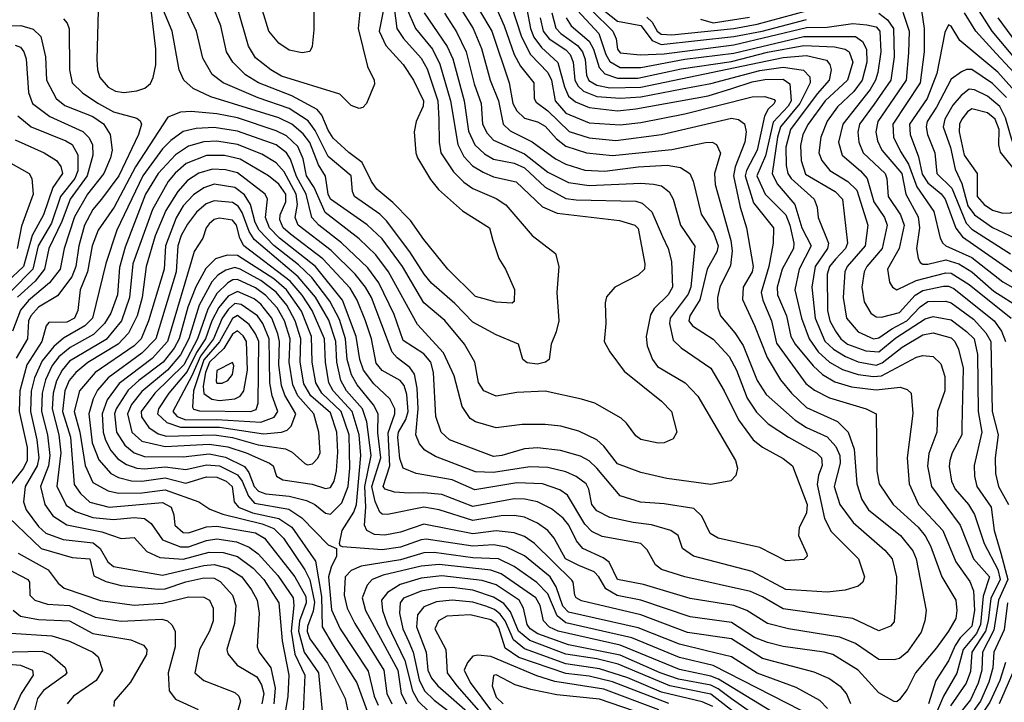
# Model space of a CAD drawing. Extents: x 501367 to 657802, y 482273 to 547541.
# Tile 251 of 256: x 581782 to 585591, y 512381 to 515019. Entities that reach past the tile are written whole.
import ezdxf

# ---------------------------------------------------------------- set-up
doc = ezdxf.new("R2010")
doc.units = 0

msp = doc.modelspace()

# ---------------------------------------------------------------- linework, layer by layer
at = {"layer": '0CON20XD'}
for points in [[(582920.5, 515295), (582920.3, 514979.7), (582914.2, 514915), (582905, 514896), (582875, 514891.5), (582825, 514901.5), (582785, 514927.8), (582746.4, 514975), (582721.5, 515055)], [(583663.4, 515135), (583722.8, 514952.8), (583758.1, 514885), (583825, 514814.8), (583838.8, 514785), (583853.9, 514705), (583895, 514657.7), (583985, 514620.1), (584105, 514612.1), (584185, 514621.5), (584355, 514654.9), (584615, 514720.3), (584665, 514722.1), (584699.9, 514709.9), (584704.6, 514705), (584700.8, 514695), (584677.1, 514672.9), (584663.3, 514646.7), (584635.1, 514514.9), (584593.4, 514436.6), (584588.7, 514415), (584621.2, 514311.2), (584697.4, 514215), (584696.7, 514155), (584680.4, 514065), (584650.8, 513965), (584656.2, 513935), (584690.8, 513855), (584709.1, 513769.1), (584823.4, 513613.4), (584857, 513587), (584915, 513557.5), (585055.7, 513515), (585094.4, 513495), (585097.4, 513275), (585106.6, 513225), (585160.6, 513145), (585257.1, 513057.1), (585284.6, 513024.6), (585305.2, 512985), (585348.6, 512865), (585402.9, 512775), (585407.5, 512735), (585402.5, 512705), (585375, 512655.4), (585328.5, 512591.5), (585247.5, 512495), (585215, 512430.8), (585185, 512391.2), (585175, 512382.5), (585165, 512383.3), (585105, 512416.9), (585025.4, 512505), (584927.8, 512565), (584893.8, 512575), (584735.8, 512595.8), (584675, 512612), (584625, 512631.8), (584535, 512689.5), (584375, 512711.2), (584185.4, 512775.4), (584093.8, 512793.8), (584049.2, 512819.2), (584023, 512865), (584004.4, 512884.4), (583945, 512910), (583894.1, 512935), (583849.1, 513015), (583824.9, 513044.9), (583785, 513072.7), (583735, 513096.3), (583695, 513103.1), (583645, 513101.8), (583535, 513083.2), (583405, 513124.2), (583345, 513135.1), (583205, 513107.1), (583185, 513107.7), (583175, 513115.3), (583156.8, 513156.8), (583144.5, 513215), (583179.5, 513325), (583167.8, 513422.2), (583168.4, 513495), (583150.5, 513530.5), (583087.8, 513607.8), (583066, 513646), (583049.4, 513705), (583042.1, 513785), (583019.6, 513859.6), (582981.4, 513931.4), (582912.5, 514022.5), (582861.1, 514071.1), (582765, 514146.3), (582709, 514205), (582693.6, 514235), (582675.3, 514305.3), (582652.5, 514342.5), (582615, 514370.8), (582535, 514383.5), (582495, 514369.7), (582455, 514342.1), (582415, 514299.8), (582387.4, 514252.6), (582346.5, 514145), (582341.6, 514055), (582280.9, 513855), (582252.1, 513785), (582225, 513758.9), (582075, 513654.8), (582014.1, 513585), (581993.5, 513505), (582015.1, 513425.1), (582036.1, 513296.1), (582065, 513230.8), (582125, 513198.1), (582165, 513189.6), (582255, 513190.6), (582345, 513202.1), (582475.2, 513155.2), (582517.6, 513127.6), (582567.5, 513107.5), (582720.7, 513070.7), (582765, 513052.7), (582802.5, 513015), (582885, 512893), (582905, 512853.7), (582922.8, 512767.2), (582917.4, 512732.6), (582895.7, 512674.3), (582894.9, 512654.9), (582905, 512626.5), (582972.4, 512532.4), (583041.4, 512395), (583060.8, 512305)], [(582185, 514737), (582235, 514743.8), (582265.9, 514754.1), (582287.8, 514772.2), (582298.8, 514795), (582308.7, 514845), (582309.4, 514905), (582282.3, 515135)], [(583729.3, 515135), (583757.6, 514985), (583771.6, 514951.6), (583800.8, 514910.9), (583863.3, 514853.3), (583889.1, 514759.1), (583905, 514723.7), (583931.6, 514701.6), (583985, 514679.4), (584095, 514666.5), (584165, 514674.6), (584444.9, 514725.1), (584536.4, 514753.6), (584615, 514778.7), (584665, 514787.7), (584735, 514788.9), (584760.9, 514770.9), (584765.7, 514705), (584755.1, 514685), (584696.9, 514623.1), (584667.1, 514492.9), (584634.1, 514415), (584665.6, 514345), (584745.7, 514265), (584761.4, 514225), (584776.4, 514155), (584775.5, 514135), (584731.2, 514055), (584711.9, 513985), (584713.3, 513955), (584747.7, 513875), (584764.9, 513794.9), (584781.1, 513765), (584851.3, 513681.3), (584887.7, 513647.7), (584935, 513619.4), (584999.5, 513599.5), (585095, 513588.4), (585188.1, 513598.1), (585215, 513589.6), (585230.5, 513575), (585237.2, 513497.2), (585214.8, 513325.2), (585223, 513225), (585259.3, 513145), (585352.8, 513045), (585403.1, 512923.1), (585457.9, 512847.9), (585471.6, 512811.6), (585475.8, 512735), (585465.1, 512675), (585420.4, 512629.7), (585400.1, 512599.9), (585375, 512540.6), (585325.9, 512465), (585298, 512375)], [(581635, 515102.3), (581785, 515098.3), (581865, 515103.4), (581985, 515118.8), (582036.2, 515106.2), (582068.9, 515085), (582086.5, 515055), (582080.2, 514865), (582083.1, 514825), (582092.9, 514795), (582125, 514758.2), (582152.4, 514742.4), (582185, 514737)], [(583599, 515125), (583656.8, 514995), (583695.3, 514884.7), (583719.6, 514839.6), (583770.9, 514775), (583772.8, 514715), (583779.9, 514699.9), (583825, 514666.7), (583907.2, 514587.2), (583985, 514562.3), (584087.5, 514552.5), (584264.9, 514575.1), (584535, 514637.8), (584562.9, 514632.9), (584585.9, 514615.9), (584592.4, 514585), (584587.5, 514545), (584550, 514449.9), (584542.8, 514415), (584568.9, 514295), (584594, 514215), (584619.8, 514065), (584615, 514043.8), (584580, 513985), (584577.4, 513937.4), (584625, 513836.5), (584672.9, 513712.9), (584725, 513627.5), (584767, 513575), (584825, 513520.4), (584945.4, 513465.4), (584986.7, 513425), (585010.4, 513359.6), (585020.2, 513225), (585040.2, 513165), (585065.8, 513125), (585189.5, 513025), (585236.7, 512966.7), (585249.6, 512935), (585288.1, 512735), (585283.7, 512695), (585268.5, 512651.5), (585214.7, 512575), (585185, 512550), (585165, 512544.8), (585105, 512546.2), (585015, 512608.4), (584955, 512632.3), (584755.7, 512664.3), (584674.5, 512685), (584595.4, 512735.4), (584545, 512754.8), (584375, 512782.1), (584195, 512836.2), (584095, 512854.8), (584062.8, 512922.8), (584039.4, 512939.4), (583960.8, 512975), (583936.5, 513005), (583906.2, 513065), (583885, 513092.1), (583838.8, 513128.8), (583785.7, 513155.7), (583736.3, 513166.3), (583695, 513167.4), (583535, 513137.8), (583415, 513183.9), (583345, 513190.9), (583288.4, 513188.4), (583232.4, 513192.4), (583196.5, 513205), (583187.9, 513215), (583214.5, 513295), (583207.4, 513422.6), (583232.8, 513495), (583233.6, 513515), (583213.9, 513553.9), (583151.7, 513611.7), (583112.3, 513665), (583097.6, 513705), (583083.9, 513795), (583031.2, 513935), (582926, 514065), (582786.9, 514175), (582748.3, 514215), (582732.6, 514255), (582740.5, 514325), (582731.6, 514345), (582625, 514427.2), (582578.6, 514438.6), (582528.3, 514441.7), (582475, 514426.4), (582432, 514398), (582393.9, 514355), (582348, 514282), (582306.9, 514183.1), (582271, 514065), (582255.6, 513945), (582237.4, 513875), (582203.1, 513806.9), (582163.1, 513765), (582046.6, 513693.4), (581999.2, 513655), (581974.1, 513625), (581956.5, 513585), (581947.6, 513505), (581979.1, 513405), (581993, 513223), (582017.5, 513187.5), (582053.8, 513153.8), (582128.8, 513135), (582335, 513153.4), (582368.8, 513135), (582378.9, 513105), (582382.6, 513065), (582415, 513036.8), (582435.7, 513035.7), (582505, 513058.9), (582545, 513061.5), (582695, 513035.6), (582729.4, 513015), (582846.9, 512865), (582889.5, 512789.5), (582890.8, 512765), (582864.9, 512695.1), (582861.1, 512655), (582882.2, 512575), (582937.5, 512495), (582956.7, 512305)], [(583485.8, 515065), (583536.6, 514985), (583568.2, 514908.2), (583602.5, 514785), (583634, 514705), (583652, 514615), (583679.3, 514589.3), (583765, 514547.3), (583855, 514481.2), (583895, 514460), (583967.7, 514437.7), (584045, 514433.7), (584175, 514450.9), (584286.8, 514456.8), (584338.1, 514448.1), (584374.1, 514425), (584387.8, 514395), (584417.9, 514267.9), (584466.5, 514195), (584484.1, 514145), (584478.6, 514121.4), (584440.9, 514055), (584413.3, 513936.7), (584374, 513875), (584370, 513855), (584385, 513835.3), (584465, 513784.2), (584526.8, 513716.8), (584554.8, 513665), (584596.7, 513556.7), (584632.5, 513502.5), (584677.5, 513457.5), (584755.9, 513405.9), (584864.6, 513345), (584883.3, 513325), (584885.8, 513295.8), (584871.4, 513258.6), (584867, 513223), (584895, 513091.4), (584920.9, 513040.9), (585026.6, 512935), (585050.4, 512865), (585042.9, 512845), (585025, 512830), (584975.6, 512814.4), (584905, 512807), (584745, 512816.5), (584615, 512885.7), (584388.1, 512945), (584345.7, 512975), (584328.6, 513025), (584301.2, 513045), (584226.2, 513066.2), (584154.8, 513075.2), (584064.8, 513094.8), (584015, 513120.2), (583995.3, 513145), (583983.3, 513205), (583973.1, 513225), (583935, 513253.9), (583895, 513271.9), (583825, 513288.6), (583755, 513290.8), (583615, 513268.4), (583545, 513271.2), (583390.8, 513330.8), (583349.2, 513355), (583329.2, 513379.2), (583314.4, 513415), (583324, 513515), (583319.3, 513595), (583308.8, 513648.8), (583291.6, 513675), (583242.1, 513712.1), (583223.7, 513733.7), (583142.7, 513945), (583120.5, 513985), (583080, 514035), (582987.4, 514127.4), (582859.3, 514225), (582847.3, 514255), (582856.7, 514305), (582852.4, 514345), (582805, 514430.8), (582775, 514466.3), (582719.2, 514499.2), (582625, 514537.2), (582545, 514549.5), (582495, 514546.8), (582435, 514530.6), (582385, 514496.9), (582318.6, 514425), (582269.6, 514345), (582190.2, 514139.8), (582168.8, 514061.2), (582160.6, 513955), (582134.9, 513885.1), (582110.4, 513845), (582067.7, 513802.3), (581977.4, 513752.6), (581933.8, 513716.2), (581907.8, 513682.2), (581882.8, 513627.2), (581869.5, 513575), (581867.2, 513505), (581889.6, 513415), (581899.3, 513335), (581893.8, 513295), (581862.7, 513215), (581879.2, 513145), (581911.1, 513101.1), (581965, 513067.2), (582100.1, 513040.1), (582175, 513014), (582225, 513017.8), (582273.6, 512963.6), (582325, 512941), (582415, 512934.4), (582515, 512961.2), (582569.5, 512959.5), (582625, 512944.3), (582685, 512899.1), (582726.2, 512855), (582784.5, 512765), (582798, 512618), (582823.6, 512485), (582819, 512405), (582801.2, 512295)], [(583560.5, 515055), (583608.1, 514975), (583675.9, 514775), (583690.3, 514695), (583705, 514666.5), (583735, 514638), (583785, 514623.7), (583815, 514608), (583858.1, 514558.1), (583895, 514530.2), (583975, 514504.2), (584075, 514494), (584305, 514517.5), (584435, 514544.8), (584461.2, 514545), (584477, 514537), (584492.8, 514502.8), (584469.4, 514425), (584472, 514382), (584533, 514165), (584537.9, 514125), (584531.7, 514068.3), (584490.2, 513985), (584481.4, 513945), (584483.1, 513905), (584492.5, 513875), (584549, 513809), (584580.1, 513760.1), (584634.4, 513624.4), (584669.8, 513569.8), (584781.2, 513471.2), (584825, 513442.4), (584905, 513406.5), (584939.1, 513369.1), (584954.3, 513335), (584956.3, 513305), (584932.1, 513215), (584953.9, 513145), (585005.8, 513075), (585128.3, 512968.3), (585156.9, 512935), (585173.1, 512865), (585172.8, 512805), (585165, 512691.2), (585150, 512675), (585105, 512657.5), (585004.8, 512704.8), (584735, 512742.6), (584655, 512788.9), (584608.4, 512808.4), (584355, 512865.2), (584265, 512893.5), (584242.1, 512912.1), (584209.6, 512969.6), (584185, 512994), (584035, 513021.3), (583995, 513040.9), (583968.8, 513068.8), (583901.7, 513181.7), (583871.5, 513201.5), (583805.1, 513225.1), (583705, 513228.6), (583542.2, 513202.2), (583455, 513240.8), (583315.6, 513265.6), (583266.2, 513286.2), (583252.9, 513322.9), (583244.9, 513405.1), (583247.9, 513425), (583276, 513474), (583285.4, 513504.6), (583280, 513570), (583268.9, 513605), (583254.4, 513624.4), (583185, 513663), (583161.7, 513691.7), (583143.3, 513785), (583120, 513855), (583087.5, 513935), (583061.1, 513981.1), (582955.2, 514095.2), (582830, 514190), (582801.1, 514215), (582788.9, 514245), (582789.7, 514265), (582811.4, 514315), (582811.6, 514345), (582785, 514382.7), (582745, 514415.5), (582635, 514479.6), (582575, 514494.6), (582505, 514494.6), (582426.7, 514463.3), (582383.9, 514426.1), (582356.8, 514393.2), (582296.7, 514285), (582220, 514075), (582207.6, 513945), (582176, 513855), (582116.7, 513783.3), (581975, 513698.9), (581946.2, 513663.8), (581925, 513623.1), (581911.8, 513575), (581907.8, 513515), (581933.6, 513415), (581941.5, 513345), (581926.4, 513216.4), (581962.4, 513142.4), (581997.9, 513117.9), (582065, 513095.1), (582145, 513087.2), (582225, 513094.6), (582265, 513090.8), (582291.4, 513071.4), (582335, 513008.3), (582405, 512981.9), (582435, 512981.6), (582505, 513006.3), (582545, 513012), (582620.6, 513000.6), (582670.5, 512980.5), (582705, 512954), (582780.3, 512870.3), (582840, 512785), (582843.1, 512755), (582831.9, 512655)], [(583278.8, 515065), (583313.7, 514985), (583379, 514905), (583407.7, 514847.7), (583448.7, 514705), (583477.1, 514537.1), (583500.4, 514490.4), (583534, 514454), (583575, 514429.6), (583615, 514411.9), (583702.7, 514392.7), (583805, 514295.8), (583860.7, 514270.7), (584102.8, 514242.8), (584162, 514225), (584175, 514212), (584200, 514075), (584198.4, 514055), (584175, 514031.3), (584084.3, 513985), (584052.6, 513947.4), (584047.1, 513925), (584050, 513845), (584043.5, 513775), (584064.5, 513735), (584120.3, 513660.2), (584264.4, 513545), (584303.3, 513505), (584324.3, 513425), (584310.5, 513399.5), (584275, 513383.5), (584252.4, 513382.4), (584185, 513396.2), (584165, 513410.5), (584129.7, 513459.8), (584108.3, 513478.3), (584006.4, 513536.4), (583955, 513551.8), (583815, 513583.4), (583705, 513578.4), (583625, 513564.2), (583578.1, 513585), (583556.6, 513616.6), (583542.3, 513695), (583502.8, 513765), (583426.6, 513856.6), (583345, 513924.1), (583263.2, 514065), (583185, 514172.6), (583126.4, 514226.4), (582985, 514325.7), (582975.5, 514345), (582964.8, 514414.8), (582937.7, 514457.7), (582905, 514544.3), (582878.3, 514578.2), (582835, 514615.4), (582785, 514640.1), (582521.2, 514721.2), (582453.5, 514753.5), (582417.2, 514785), (582399.5, 514825), (582371.6, 514975), (582338.6, 515055)], [(583230.8, 515065), (583241.7, 514985), (583266.7, 514946.6), (583335, 514870), (583358.9, 514828.9), (583399.4, 514705), (583403.8, 514633.8), (583404.4, 514545), (583411.9, 514505), (583460.7, 514430.7), (583500.5, 514390.5), (583535, 514366.1), (583625, 514327.6), (583663.2, 514303.2), (583764.5, 514185), (583854.2, 514115), (583867.9, 514065), (583860.3, 513965), (583867.1, 513855), (583858, 513812), (583837.5, 513765), (583830, 513705), (583816.2, 513695), (583785, 513687.9), (583745, 513692.7), (583728.6, 513705), (583711.2, 513765), (583625, 513801.4), (583535, 513850.5), (583465, 513921.6), (583375, 514000.2), (583346.5, 514035), (583291.8, 514121.8), (583201.5, 514241.5), (583175, 514266.7), (583077.4, 514335), (583069.2, 514355), (583065, 514415.4), (582975, 514490.8), (582925, 514590.4), (582897.8, 514627.8), (582825, 514675.4), (582705, 514716.6), (582568.8, 514775), (582527.2, 514807.2), (582490.8, 514870.8), (582466.4, 514975), (582428.9, 515055)], [(583188.2, 515051.8), (583172.2, 514975), (583198.7, 514918.7), (583265, 514845.3), (583305.8, 514785), (583344.3, 514705), (583342.8, 514685), (583316, 514625), (583308.4, 514585), (583314.1, 514505), (583321.5, 514485), (583371.2, 514401.2), (583402.1, 514362.1), (583495, 514279.6), (583599.2, 514215), (583611.9, 514165), (583635.5, 514095.5), (583660.8, 514055), (583696.4, 513976.4), (583695, 513930), (583686.7, 513923.3), (583625, 513927.1), (583545, 513949.6), (583438.9, 514055), (583345, 514170), (583293.4, 514243.4), (583225, 514312.9), (583163.8, 514363.9), (583143.2, 514393.2), (583107.3, 514467.3), (583055, 514505.8), (582995, 514561.3), (582975, 514591.8), (582950.4, 514650.4), (582932.4, 514672.4), (582835.1, 514725.1), (582706, 514775), (582655.6, 514805.6), (582606.9, 514855), (582582.8, 514895), (582560.7, 514995), (582536.2, 515055)], [(583100.4, 515075), (583091, 514985), (583127.9, 514837.9), (583154, 514785), (583155, 514770), (583124.2, 514695), (583110, 514680), (583095, 514675.7), (583065, 514687.1), (583020.8, 514730.8), (582795, 514801), (582754, 514825), (582695, 514871.9), (582667.1, 514917.1), (582625.1, 515065.1)], [(583939.4, 515055), (584022.3, 514965), (584048.9, 514885), (584065, 514856.9), (584105, 514833.6), (584185, 514833.7), (584355, 514866.1), (584545, 514889.5), (584815.8, 514954.2), (585014.6, 514954.6), (585041.9, 514935), (585057.4, 514905), (585059, 514855), (585041.1, 514785), (585008.5, 514741.5), (584945, 514682.6), (584905, 514626.4), (584880.6, 514565), (584873.6, 514505), (584885.1, 514475.1), (584915.7, 514435.7), (584985, 514393.4), (585020, 514360), (585062.2, 514225), (585052.6, 514145), (584983, 514065), (584973.8, 514045), (584966.9, 513945), (584980, 513865), (585025, 513812.9), (585085, 513785.9), (585105, 513789.7), (585155, 513824.4), (585214.2, 513855), (585265, 513909.5), (585295, 513929.6), (585365, 513931.6), (585385, 513925.2), (585471.8, 513861.8), (585518.9, 513808.9), (585538.9, 513775), (585543.2, 513505), (585566.7, 513415), (585555.5, 513325), (585556, 513265), (585568, 513215), (585606.4, 513145)], [(583995.9, 515055), (584076, 514975), (584088.8, 514945), (584094.1, 514905), (584105, 514891), (584182.5, 514882.5), (584275, 514887.4), (584545, 514921.6), (584825, 514988.9), (584905, 514990.6), (585005, 515003.8), (585059.2, 514999.2), (585095, 514990.8), (585109.1, 514975), (585113, 514895), (585101.9, 514815), (585093, 514785), (585071.2, 514748.8), (584965.8, 514615), (584949.6, 514545), (584963.4, 514495), (585035, 514434.8), (585060, 514405), (585085.9, 514315), (585126.6, 514255), (585137.5, 514225), (585117.7, 514135), (585058.4, 514065), (585049.2, 514045), (585039.3, 513985), (585049.1, 513929.1), (585075, 513884.6), (585095, 513870.8), (585115, 513869.5), (585185, 513886.9), (585246, 513954), (585275, 513972.9), (585355, 513989.5), (585375, 513989.3), (585395, 513980.4), (585551.7, 513855), (585579.5, 513815), (585595.7, 513775)], [(585269.8, 515055), (585281, 514985), (585281.1, 514895), (585264.9, 514775), (585159.5, 514615), (585161.8, 514565), (585188.9, 514508.9), (585220, 514460), (585252.7, 514372.7), (585317.6, 514277.6), (585342.6, 514175), (585352.7, 514155), (585364.4, 514144.4), (585465, 514099.2), (585585, 514005.2), (585719.2, 513929.2)], [(583346.6, 515045), (583435.7, 514915.7), (583457.5, 514867.5), (583501.5, 514705), (583518.1, 514588.1), (583542.9, 514535), (583580.8, 514500.7), (583615, 514480.2), (583695, 514464.6), (583735, 514446.2), (583815, 514371.2), (583895, 514327.7), (583935, 514322.1), (584165, 514317.1), (584190.2, 514310.2), (584226.9, 514276.9), (584268.6, 514181.4), (584290.8, 514135), (584303, 514085), (584306.9, 513985), (584290.8, 513955), (584237, 513903), (584221.9, 513878.1), (584205.2, 513795), (584208.8, 513758.8), (584229.7, 513705), (584249, 513679), (584356, 513616), (584405, 513564.5), (584551.2, 513315), (584558.9, 513285), (584552.2, 513257.8), (584533.2, 513236.8), (584455, 513222.8), (584285, 513245.3), (584185, 513268.4), (584095, 513301.8), (584041.2, 513371.2), (584014.8, 513394.8), (583945, 513429.2), (583875, 513447.4), (583815, 513454.8), (583725.3, 513454.7), (583625, 513441.3), (583545, 513464.7), (583525, 513478), (583493.5, 513523.5), (583462.6, 513642.6), (583421.4, 513731.4), (583320.4, 513840.4), (583209, 514045), (583160.4, 514110.4), (583095, 514172), (582964.4, 514274.4), (582920.9, 514370.9), (582892.3, 514415), (582878.4, 514481.6), (582858.3, 514528.3), (582815, 514569.9), (582775, 514589.9), (582625, 514639.1), (582545, 514655.7), (582446, 514664), (582405, 514661.4), (582355, 514642.3), (582230, 514450), (582147.4, 514295), (582085.9, 514205), (582063.4, 514145), (582044.1, 514045), (582016.8, 513975), (582007, 513895), (581995, 513865.3), (581965, 513849.9), (581895, 513848.8), (581884.8, 513835.2), (581868.1, 513775), (581810.5, 513685), (581782.9, 513585), (581780.1, 513505), (581811.9, 513365), (581811.3, 513315), (581797.6, 513285), (581742.3, 513215)], [(581952.2, 515022.2), (581965.8, 515005.8), (581973.2, 514983.2), (581975.2, 514825), (581985.9, 514775), (582027.3, 514735), (582087.6, 514695), (582145, 514663.1), (582235, 514638.2), (582248.4, 514628.4), (582253.4, 514615), (582241.9, 514575), (582165.6, 514415), (582098.4, 514325), (582064.9, 514285.1), (582033.3, 514225), (582010.9, 514145), (582000.1, 514065), (581984.7, 514025.3), (581928.7, 513951.3), (581855, 513908), (581825.4, 513875), (581816, 513855), (581812.3, 513785), (581768.6, 513711.4)], [(583425, 515044.7), (583471.8, 514971.8), (583508.8, 514895), (583540.6, 514770.6), (583567.5, 514695), (583572.2, 514615), (583589.9, 514579.9), (583615, 514553.6), (583735, 514500), (583825, 514429.3), (583905, 514389.7), (583985, 514377.6), (584185, 514387), (584233.9, 514383.9), (584265, 514376.7), (584294.1, 514354.1), (584310.3, 514325), (584338.8, 514225), (584394.2, 514144.2), (584377.8, 513985), (584367.6, 513957.6), (584297.9, 513865), (584295.6, 513845), (584309.8, 513779.8), (584340.8, 513750.8), (584455, 513672.1), (584506.8, 513585), (584562.2, 513472.2), (584619.7, 513395), (584655, 513366.5), (584735, 513322.7), (584771.2, 513295), (584827.6, 513145), (584825, 513112.9), (584797.6, 513055), (584794.7, 513025), (584827.1, 512955), (584828.6, 512945), (584815, 512932.7), (584745, 512927.5), (584645, 512978.7), (584484, 513015), (584453.3, 513033.3), (584420.8, 513100.7), (584389.4, 513129.4), (584275, 513148.1), (584183.7, 513153.7), (584105, 513179.3), (584015, 513286.1), (583984.6, 513314.6), (583951.4, 513331.4), (583874.5, 513354.5), (583785, 513364), (583735, 513360.7), (583647.5, 513335), (583615, 513331.3), (583444.9, 513394.9), (583412.7, 513425), (583391.8, 513485), (583383.3, 513655), (583372.7, 513695), (583345, 513727.5), (583265, 513779.4), (583230.5, 513879.5), (583171.3, 514001.3), (583129.4, 514059.4), (583027, 514157), (582939.4, 514225), (582912, 514255), (582891, 514345), (582853.4, 514413.4), (582829.6, 514479.6), (582814.3, 514504.3), (582774.9, 514534.9), (582625, 514587.7), (582535, 514602.1), (582465, 514598.8), (582415, 514586.2), (582367.6, 514552.4), (582335, 514520), (582258.1, 514415), (582158.5, 514205), (582115, 514076.9), (582063.5, 513865), (582034.4, 513835.6), (581951.4, 513788.6), (581914.3, 513755.7), (581869, 513701), (581839.5, 513635), (581827.2, 513582.8), (581824.7, 513505), (581849.2, 513395), (581856.4, 513325), (581849.8, 513295), (581804, 513215), (581797.8, 513155), (581807.7, 513125), (581855, 513060), (581883.2, 513035), (581950.4, 513010.4), (582067, 512997), (582093.9, 512975), (582123.9, 512923.9), (582145, 512905.5), (582335, 512872.7), (582495, 512909.8), (582535, 512912.8), (582588.9, 512898.9), (582641.6, 512865), (582679.2, 512815), (582700.4, 512775), (582709.1, 512725), (582700.3, 512595), (582708.7, 512575), (582754.4, 512514.4), (582770.5, 512435), (582765.3, 512374.7)], [(583795.9, 515025.9), (583807.6, 514975), (583830.9, 514945), (583895, 514902.8), (583911.4, 514885), (583923, 514855), (583929.9, 514785), (583942.5, 514762.5), (583963.3, 514743.3), (584015, 514722.6), (584105, 514715.8), (584185, 514721.1), (584345, 514752), (584455, 514772.7), (584645, 514823.2), (584735, 514835.1), (584813.4, 514823.4), (584838, 514798), (584839.3, 514775), (584799.4, 514695), (584725, 514604.8), (584713.2, 514565), (584692.7, 514425), (584712.2, 514385), (584780.5, 514305), (584808, 514215), (584843.1, 514145), (584797.7, 514055), (584780.7, 513975), (584805.9, 513865), (584835.5, 513785.5), (584870.8, 513735), (584915, 513695.5), (584965, 513666.9), (585025, 513647.1), (585085, 513639.6), (585115, 513642.7), (585251.2, 513715), (585275, 513721.7), (585315, 513717.5), (585345, 513688.9), (585360.1, 513640.1), (585360, 513585), (585332.6, 513505), (585329.7, 513425), (585298.2, 513341.8), (585293.8, 513293.8), (585309.1, 513215), (585419.8, 513065), (585471.9, 512935), (585533, 512865), (585509.1, 512790.9), (585498, 512682), (585482.9, 512647.1), (585431.5, 512585), (585406.8, 512493.2), (585355.6, 512404.4), (585312.4, 512305)], [(583840.8, 515045), (583856.5, 514986.5), (583875.2, 514965), (583939.3, 514919.3), (583959.6, 514895), (583968.9, 514865), (583974.6, 514805), (583983.7, 514783.7), (584015, 514765.6), (584065, 514755.9), (584185, 514757.7), (584735, 514872.8), (584825, 514880.1), (584902.5, 514862.5), (584915.9, 514845.9), (584920.7, 514825), (584913.7, 514785), (584867.3, 514732.7), (584764.2, 514594.2), (584745, 514526), (584747.5, 514455), (584753.5, 514425), (584766.9, 514405), (584855.8, 514325), (584866.6, 514295), (584870.9, 514255), (584910.5, 514155), (584907.2, 514135), (584858.8, 514065), (584846.6, 513985), (584859.2, 513865), (584896.3, 513776.4), (584929.6, 513745), (584976.8, 513716.8), (585025, 513696.6), (585095, 513684.2), (585117.7, 513692.3), (585195, 513752.9), (585275, 513801.2), (585315, 513808.3), (585385, 513789.2), (585399.1, 513775), (585414, 513745), (585431.8, 513671.8), (585426.5, 513445), (585425.8, 513414.2), (585389, 513345), (585379.5, 513315), (585377.3, 513292.7), (585386.1, 513235), (585400.7, 513205), (585451.6, 513145), (585475, 513106.9), (585512.4, 512995), (585565, 512893.9), (585574.7, 512855), (585537.9, 512782.1), (585528.2, 512695), (585517.7, 512655), (585465.5, 512575), (585460.1, 512499.9), (585443.1, 512455), (585383.1, 512366.9)], [(583895.9, 515025.9), (583915.2, 514995), (583985.4, 514935.4), (584001.8, 514905), (584024.3, 514834.3), (584045, 514810), (584095, 514793.3), (584173.5, 514793.5), (584341.2, 514828.8), (584535, 514857.2), (584675, 514894), (584815, 514919.6), (584933.6, 514913.6), (584975, 514905.1), (584991.1, 514895), (585005.2, 514855), (584983.5, 514785), (584897.8, 514705), (584831.6, 514615), (584811.3, 514575), (584803, 514533), (584805.5, 514475), (584821.4, 514421.4), (584936.9, 514355), (584964.8, 514325), (584983.7, 514155), (584977, 514135), (584937.2, 514092.8), (584914.5, 514065), (584905.9, 514035.9), (584907.3, 513895), (584915.8, 513855), (584937.2, 513815), (584958, 513785), (584984.3, 513765), (585055, 513738.9), (585105, 513735.4), (585170.6, 513789.4), (585285, 513862.2), (585315, 513871.6), (585385, 513859.2), (585445, 513814.1), (585473.5, 513785), (585487.3, 513725), (585489.7, 513505), (585504.2, 513425), (585474.1, 513295.9), (585474.8, 513254.8), (585484.8, 513215), (585540, 513135), (585551.7, 513045), (585577.6, 512957.6), (585604.8, 512855), (585568.1, 512775), (585550.2, 512659.8), (585505.7, 512575), (585503.8, 512505), (585489.5, 512455), (585459.6, 512390.4), (585401.5, 512318.5)], [(584045, 515052.3), (584095, 515013.4), (584185, 514996.1), (584228.6, 514938.6), (584263, 514923), (584545, 514954), (584654.7, 514975), (584825, 515020.3)], [(584208.2, 515028.2), (584229.1, 515009.1), (584247.5, 514975), (584263, 514963), (584305, 514960.4), (584545, 514985.2), (584635, 515002.1), (584825, 515052.7)], [(584415, 515020.7), (584465, 515006.3), (584605, 515028.3)], [(585105, 515044.6), (585138.4, 515018.4), (585162.2, 514985), (585164.6, 514875), (585151.7, 514785), (585087.9, 514692.1), (585030.5, 514615), (585024.5, 514584.5), (585027.4, 514545), (585044.9, 514504.9), (585130, 514425), (585136.7, 514405), (585141.1, 514335), (585189.2, 514265), (585202.7, 514225), (585183.8, 514135), (585138.3, 514055), (585146.2, 514005), (585158.2, 513985), (585175, 513974.7), (585249.4, 514010.6), (585365, 514040.1), (585385, 514039.6), (585454.9, 513994.9), (585617.5, 513865)], [(585198, 515048), (585222.5, 514975), (585220.3, 514890.3), (585210.9, 514785), (585101.3, 514625), (585093.8, 514585), (585100.4, 514550.4), (585116.9, 514515), (585194.4, 514425), (585209.5, 514345), (585257, 514257), (585262.7, 514215), (585251.5, 514135), (585257.3, 514097.3), (585265, 514080.8), (585275, 514074.7), (585295, 514073.8), (585365, 514090.2), (585415, 514075.1), (585464.4, 514045), (585550.2, 513970.2), (585652, 513905)], [(585665, 514775.5), (585558.8, 514888.9), (585480.7, 514975), (585437.1, 515045)], [(585644.2, 514854.2), (585544.2, 514975), (585493.1, 515053.1)], [(585671.1, 514885), (585566.6, 515026.6)], [(581656.2, 514993.8), (581787, 514997), (581835, 514982), (581863.6, 514953.6), (581881.9, 514875), (581886.5, 514785), (581923.6, 514715), (581957.6, 514687.6), (582065, 514644.5), (582106.3, 514616.3), (582132.5, 514575), (582140.2, 514515), (582134.1, 514485), (582108.5, 514425), (582045, 514344.4), (581995, 514257.1), (581954.3, 514135), (581939, 514055), (581897.7, 514002.3), (581816.9, 513933.1), (581785, 513896.3), (581754.9, 513815.1)], [(585674.3, 514695), (585565, 514815.5), (585419, 514939), (585385, 514994.4), (585375, 514999.4), (585361, 514969), (585329.2, 514810.8), (585292.5, 514715), (585224.5, 514615), (585226.2, 514575), (585258.4, 514488.4), (585272.5, 514422.5), (585295, 514388.8), (585346.1, 514346.1), (585362.2, 514325), (585403.3, 514213.3), (585429.1, 514179.1), (585645, 514029.4)], [(581765, 514921), (581785, 514913.1), (581798.7, 514895), (581807.3, 514867.3), (581817.1, 514737.1), (581831.7, 514695), (581898.9, 514645), (582027.2, 514587.2), (582051.8, 514561.8), (582064, 514535), (582065.2, 514495), (582042.9, 514415), (581978.2, 514325), (581945, 514238.8), (581895.7, 514135), (581878.5, 514055), (581842.2, 514007.8), (581773.8, 513946.2)], [(585598.6, 514718.6), (585545, 514771.7), (585465, 514825.9), (585445, 514826), (585425, 514817.6), (585385, 514789.1), (585328.6, 514681.4), (585291.9, 514625), (585288.2, 514605), (585293.2, 514575), (585321.7, 514505), (585330, 514425), (585387.6, 514367.6), (585443.1, 514233.1), (585465, 514209.9), (585615, 514113.5)], [(585735, 514151.9), (585744.6, 514165.4), (585745.3, 514194.7), (585717.7, 514375), (585697.7, 514445), (585675, 514486.7), (585621.2, 514551.2), (585595, 514640.2), (585573.3, 514683.2), (585525, 514722.9), (585475, 514747.8), (585455, 514749.8), (585424, 514726), (585391.8, 514688.2), (585361, 514635), (585353.9, 514605), (585382.4, 514525), (585400.8, 514440.8), (585425.9, 514385.9), (585449.9, 514300.1), (585475, 514264.8), (585545, 514215.8), (585655, 514164.3), (585735, 514151.9)], [(585585, 514270.7), (585615, 514272.9), (585644.7, 514285.3), (585656.2, 514305), (585660, 514345), (585649.6, 514415), (585576.5, 514506.5), (585570, 514535), (585571.1, 514595), (585555.9, 514635), (585525, 514659.4), (585465, 514674), (585447.8, 514662.2), (585425.9, 514634.1), (585417.3, 514615), (585415.7, 514585), (585436, 514495), (585485.6, 514425), (585486, 514335), (585512.2, 514305), (585545, 514283.2), (585585, 514270.7)], [(581775, 514646.9), (581826.9, 514605), (581961.2, 514551.2), (581985, 514536.5), (582006.8, 514496.8), (582006.8, 514435), (581995.7, 514405), (581940.4, 514335), (581905, 514232.6), (581854.5, 514145), (581833.9, 514055), (581750, 513970)], [(581764.6, 514554.6), (581877.5, 514505), (581925, 514474.6), (581941.7, 514451.7), (581948.3, 514425), (581910.2, 514369.8), (581875, 514264.2), (581830.9, 514185), (581797.2, 514065), (581734.1, 514005.9)], [(581688.1, 514498.1), (581819.6, 514425), (581830, 514405), (581834.2, 514345), (581789.5, 514220.5), (581772.3, 514135)], [(584997.4, 512375), (584980.9, 512415), (584959.1, 512439.1), (584912.5, 512472.5), (584855, 512496.9), (584655, 512549.5), (584535, 512625.5), (584365, 512650.7), (584185, 512719.2), (583955, 512772.3), (583934.5, 512785), (583929.5, 512795), (583923.5, 512845), (583917.5, 512852.5), (583773.9, 512993.9), (583735, 513021), (583695, 513035.2), (583625, 513043.2), (583535, 513031.4), (583345, 513069.7), (583255, 513037.7), (583195, 513026.1), (583155, 513029.3), (583125.3, 513045), (583115.6, 513065), (583121.1, 513135), (583116.9, 513215), (583142.2, 513335), (583125.1, 513465), (583108.5, 513515), (583046.7, 513585), (583024.1, 513625), (583009.1, 513695), (583004.7, 513775), (582977.9, 513857.9), (582926.2, 513946.2), (582859.5, 514025), (582689.4, 514169.4), (582670.1, 514200.1), (582643.3, 514273.3), (582627.9, 514297.9), (582605, 514312.2), (582535, 514318.9), (582503.3, 514306.8), (582466.7, 514275), (582430.9, 514229.1), (582407.6, 514185), (582393.9, 514145), (582387.4, 514045), (582309.3, 513785), (582255, 513730.7), (582124.5, 513635), (582082.8, 513587.2), (582067, 513553), (582050, 513495), (582063.4, 513383.4), (582088.3, 513318.3), (582135, 513264.8), (582165, 513250), (582215, 513237.3), (582255, 513234.9), (582345, 513247.7), (582425, 513227.3), (582505, 513251.7), (582545, 513251.3), (582581.2, 513235), (582604.8, 513215), (582612.2, 513155), (582628.1, 513135), (582682.9, 513112.9), (582785, 513091), (582835, 513057.3), (582925.9, 512925.9), (582949.9, 512790.1), (582952.6, 512672.6), (582995, 512599.8), (583085.8, 512455.8), (583131.9, 512331.9)], [(584906.9, 512356.9), (584877.4, 512387.4), (584785, 512437.3), (584635, 512493), (584535, 512557), (584439.4, 512579.4), (584335, 512604.9), (584175, 512669), (583905, 512728.7), (583882.6, 512752.6), (583857.2, 512827.2), (583834.2, 512865), (583735, 512946.2), (583665, 512980.7), (583615, 512989.6), (583535, 512983.8), (583355, 513011.2), (583335, 513009.2), (583255, 512980.3), (583185, 512970.3), (583031.3, 512981.3), (583022.5, 512985), (583019.2, 512995), (583030.2, 513045), (583074.6, 513115.4), (583084.9, 513145), (583101.6, 513335), (583096, 513415), (583068.5, 513505), (582994.3, 513585), (582977.9, 513615), (582964.9, 513695), (582960.9, 513785), (582913.8, 513895), (582874.9, 513954.9), (582828.1, 514008.1), (582649.5, 514145), (582634.2, 514174.2), (582621.6, 514225), (582605, 514244.7), (582555, 514252.5), (582535, 514246.4), (582515, 514230.4), (582503.6, 514215), (582491.1, 514175), (582457.6, 514122.4), (582446.3, 514083.7), (582354, 513775), (582295, 513710), (582166.8, 513613.2), (582120.5, 513549.5), (582101, 513495), (582105.4, 513425), (582114.3, 513394.3), (582134.5, 513354.5), (582162.2, 513322.2), (582195, 513299.8), (582235, 513286.2), (582265, 513282.6), (582345, 513290.6), (582425, 513280.7), (582505, 513299.1), (582555, 513294.2), (582625, 513260), (582642.4, 513235), (582666.9, 513176.9), (582690.6, 513150.6), (582823.4, 513126.6), (582873.4, 513093.4), (582975, 512988.8), (583007.5, 512975), (583007.3, 512945), (582986.5, 512903.5), (582977, 512865), (582988.4, 512738.4), (583021.6, 512665), (583130.8, 512500.7), (583154, 512404), (583169.1, 512369.1)], [(582985, 513107.9), (583027.8, 513152.2), (583053.3, 513215), (583058.8, 513285), (583056.8, 513415), (583025.3, 513505), (582951.5, 513575), (582927.9, 513615), (582913.4, 513695), (582911.2, 513795), (582872.3, 513892.3), (582814.4, 513975), (582765, 514017.6), (582625, 514107.3), (582585, 514108.8), (582540, 514095), (582502.1, 514057.9), (582463.3, 513986.7), (582432.6, 513907.4), (582399, 513785), (582379.5, 513749.5), (582337.7, 513695), (582242.7, 513625), (582202.3, 513587.7), (582155.4, 513515), (582149.4, 513495), (582157.4, 513425), (582188.9, 513375), (582224.9, 513344.9), (582265, 513331.1), (582415, 513328.8), (582515, 513340.8), (582578.1, 513328.1), (582651.8, 513291.8), (582668.4, 513268.4), (582689.5, 513215), (582706.2, 513196.2), (582735, 513186.5), (582825, 513176.8), (582891.3, 513161.3), (582924, 513145), (582965, 513111.9), (582985, 513107.9)], [(582965, 513207.1), (582985, 513210.8), (582998.3, 513235), (583007.3, 513275), (583012.8, 513347.2), (583008.6, 513425), (582985, 513499.6), (582908.8, 513565), (582881.5, 513611.5), (582867.5, 513695), (582870.2, 513785), (582848.5, 513855), (582816.2, 513915), (582775, 513965.9), (582715, 514010.6), (582635, 514055.3), (582615, 514061.8), (582579.1, 514050.9), (582548.8, 514031.2), (582525, 514005.6), (582476.3, 513915), (582436.5, 513785), (582405, 513723.2), (582354.6, 513665), (582255, 513582.4), (582215, 513531.2), (582199, 513495), (582216.8, 513425), (582255, 513389.6), (582345, 513369.6), (582515, 513378.2), (582587.6, 513367.6), (582657.8, 513345), (582748.1, 513305), (582762.9, 513295), (582775.7, 513255), (582800.3, 513240.3), (582913.9, 513223.9), (582965, 513207.1)], [(582895, 513299), (582915, 513302.3), (582936, 513324), (582944.7, 513345), (582938.8, 513425), (582920.6, 513495), (582858.6, 513565), (582838.3, 513608.3), (582825.1, 513694.9), (582828.2, 513785), (582806.4, 513855), (582777.7, 513905), (582735, 513953.2), (582695, 513982.8), (582625, 514015.1), (582606.9, 514013.1), (582587.9, 514002.1), (582545, 513960.7), (582509.7, 513900.3), (582469.7, 513785), (582417, 513685), (582305.4, 513575), (582252.6, 513505), (582254.1, 513484.1), (582282.5, 513442.5), (582318.5, 513418.5), (582350.2, 513409.8), (582535, 513414), (582605, 513404.7), (582705, 513375.6), (582810.1, 513360.1), (582836.9, 513346.9), (582885, 513303.8), (582895, 513299)], [(582725, 513418.8), (582795, 513424.5), (582816.9, 513433.1), (582832.1, 513447.9), (582850.8, 513495), (582807.7, 513567.7), (582794.7, 513604.7), (582784.9, 513685.1), (582787.6, 513775), (582780.6, 513805), (582758.2, 513865), (582715, 513919.6), (582689.5, 513939.5), (582625, 513969), (582589.4, 513950.6), (582552.8, 513907.2), (582525.9, 513855), (582500.6, 513785), (582466.9, 513733.1), (582430.6, 513659.4), (582359.2, 513575), (582319.7, 513515), (582315.8, 513495), (582351.8, 513461.8), (582404.2, 513444.2), (582555, 513443.9), (582725, 513418.8)], [(582715, 513463.4), (582766.7, 513483.3), (582781.5, 513505), (582759.5, 513565), (582750.5, 513615), (582746.9, 513785), (582722.3, 513845), (582701.6, 513875), (582638.8, 513918.8), (582615, 513922.3), (582590, 513900), (582565.6, 513865), (582531.5, 513785), (582481.4, 513718.6), (582448, 513642), (582374.3, 513505), (582391.2, 513485), (582425, 513472.6), (582545, 513474.3), (582715, 513463.4)], [(582675, 513504.6), (582697.7, 513512.3), (582705, 513536.7), (582707.2, 513775), (582695, 513805.2), (582670.3, 513840.3), (582625, 513876.1), (582605, 513864.6), (582555.7, 513774.3), (582495, 513704.4), (582454.9, 513585), (582451.2, 513521.2), (582455, 513513.3), (582477.7, 513507.7), (582675, 513504.6)], [(582555, 513547.5), (582615, 513553.8), (582635.4, 513564.5), (582649.7, 513585), (582663.8, 513665), (582659.1, 513775), (582647.1, 513797.1), (582625, 513817), (582605, 513803.3), (582572.3, 513747.7), (582516.7, 513695), (582501.5, 513655), (582492, 513602), (582495, 513574.8), (582525, 513551.8), (582555, 513547.5)], [(582565, 513614), (582588.1, 513625), (582605, 513648), (582611.2, 513681.2), (582605, 513693.8), (582545, 513663.3), (582541.8, 513621.8), (582545, 513614.6), (582565, 513614)], [(581709.7, 513125), (581865, 512975.5), (581985, 512940.4), (582054.2, 512935), (582069.8, 512869.8), (582115, 512847.7), (582175, 512832.2), (582317.4, 512817.4), (582345, 512819.7), (582425, 512846.8), (582495, 512862.3), (582535, 512860.5), (582558.2, 512848.2), (582605.2, 512795), (582618.7, 512755), (582613.5, 512685), (582583.8, 512585), (582587.5, 512567.5), (582624.1, 512524.1), (582699.1, 512479.1), (582718.2, 512448.2), (582727, 512415), (582719.3, 512375)], [(581645, 512943), (581814.4, 512855), (581820, 512845), (581822.2, 512795), (581840.6, 512775), (581890.3, 512760.3), (581975, 512754.6), (582075, 512709.8), (582174.8, 512694.8), (582331.6, 512701.6), (582353.6, 512695), (582370.6, 512680.6), (582383.4, 512655), (582383.7, 512595), (582356.8, 512495), (582360.3, 512425), (582385, 512393.2), (582472.4, 512352.4)], [(581777.1, 512957.1), (581893, 512893), (581930.9, 512840.9), (581955, 512821.2), (582095, 512774.4), (582225, 512756.1), (582335.7, 512764.3), (582435, 512788.5), (582495, 512787), (582516.9, 512775), (582530.9, 512745), (582530.6, 512695), (582517.2, 512655), (582477.3, 512585), (582459.6, 512495), (582494.3, 512465), (582615, 512418.9), (582629.6, 512405), (582636.7, 512385), (582611.3, 512295)], [(584805, 512348.4), (584465, 512522.6), (584335, 512553.7), (584149.7, 512629.7), (583895, 512687.4), (583860.7, 512715), (583825, 512800.5), (583783.2, 512843.2), (583695, 512905.8), (583634.9, 512934.9), (583535, 512939.3), (583385, 512959.4), (583345, 512958.3), (583255, 512930.9), (583102.8, 512907.2), (583065, 512890), (583041.2, 512865), (583036.8, 512795), (583048.8, 512745), (583078.8, 512685), (583190.6, 512505), (583202.9, 512415), (583222.3, 512375)], [(584749.6, 512309.6), (584485, 512470.2), (584455, 512482.3), (584335, 512507.3), (584105, 512602.1), (583864.7, 512655), (583831.3, 512671.3), (583808, 512695), (583795.8, 512755), (583779.3, 512785), (583645, 512877.1), (583605, 512891.4), (583405, 512913.3), (583335, 512907.5), (583188.5, 512871.5), (583146.1, 512855), (583126.9, 512833.1), (583107.2, 512785), (583119.7, 512735), (583245.6, 512505), (583257.4, 512415), (583278.3, 512375)], [(584729.3, 512259.3), (584535, 512394.2), (584483.3, 512433.3), (584455, 512446.9), (584330.4, 512470.4), (584259, 512495), (584105, 512562.8), (583905, 512603.3), (583787, 512645), (583756.7, 512665), (583745, 512681.9), (583731, 512745), (583714, 512775), (583625.1, 512835.1), (583571.5, 512851.5), (583415, 512869.7), (583335, 512860.6), (583253.5, 512836.5), (583204.9, 512805.1), (583182.2, 512775), (583186.1, 512735), (583204.3, 512684.3), (583272.5, 512542.5), (583301.1, 512425), (583323.3, 512385), (583365, 512345.1)], [(584566.2, 512326.2), (584455, 512412.2), (584297.6, 512445), (584097.5, 512527.6), (584015, 512548.1), (583895, 512567), (583755, 512619.3), (583711.7, 512655), (583680.8, 512730.8), (583655, 512762.5), (583615, 512787.4), (583535, 512813.8), (583455, 512824.2), (583405, 512822.7), (583335, 512810.5), (583266.7, 512783.3), (583253.4, 512765), (583250.8, 512725), (583264.8, 512665.2), (583287.4, 512615), (583304, 512574), (583327.3, 512467.3), (583347.6, 512425), (583385, 512388.9), (583509.4, 512295)], [(584462.7, 512365), (584422.5, 512382.5), (584265, 512420.2), (584135, 512475.3), (584025, 512510.6), (583895, 512529.4), (583735, 512586.9), (583692.1, 512622.1), (583659.5, 512695), (583641.2, 512721.2), (583618.8, 512738.8), (583585, 512752.1), (583535, 512767.6), (583455, 512775.9), (583395, 512768.7), (583345, 512750.2), (583321.4, 512718.6), (583317.3, 512672.7), (583354.5, 512575), (583360.7, 512505), (583375, 512474.3), (583399.8, 512445), (583535, 512325.9)], [(581757.1, 512737.1), (581785, 512714.1), (581855, 512700.9), (581975, 512695.5), (582065, 512646.2), (582212.1, 512622.1), (582261.7, 512601.7), (582274.6, 512585), (582272.7, 512565), (582211.3, 512458.7), (582148.1, 512385), (582147.1, 512365)], [(585603.2, 512765), (585589.8, 512660.2), (585550.5, 512575), (585546.3, 512513.7), (585531.4, 512458.6), (585498.2, 512385), (585422.1, 512277.9)], [(584293.7, 512376.3), (584075, 512460.4), (583985, 512481.6), (583895, 512491.5), (583713.6, 512553.6), (583660.5, 512590.5), (583635, 512668.5), (583625, 512685.5), (583605, 512699.5), (583525, 512718.3), (583435, 512713), (583401.9, 512695), (583388.4, 512665), (583430.2, 512585), (583435.9, 512495), (583472.7, 512445), (583605, 512294.9)], [(581747.8, 512647.8), (581907, 512637), (581975, 512616.6), (582064.7, 512574.7), (582086, 512556), (582102.9, 512505), (582077.8, 512465), (582035.4, 512435), (581990, 512405), (581966.2, 512375)], [(582831.9, 512655), (582847.2, 512567.2), (582884.9, 512485), (582877.7, 512315)], [(581705, 512574.9), (581868.8, 512578.8), (581900.9, 512565), (581958.7, 512515), (581965.3, 512495), (581957.5, 512485), (581875, 512426.9), (581850.9, 512395), (581827.3, 512297.3)], [(584255, 512351.1), (584041.2, 512431.2), (583851.7, 512461.7), (583783, 512483), (583605, 512557.7), (583555, 512562.5), (583535, 512558.6), (583514.9, 512535.1), (583501.4, 512505), (583525, 512456.7), (583615, 512336.6)], [(581615, 512538.4), (581785, 512523.6), (581832, 512505), (581834.2, 512485), (581788.7, 512415), (581738.8, 512305)], [(585595.1, 512534.9), (585573.5, 512465), (585535, 512381.4), (585432, 512225)], [(585627, 512505), (585570.9, 512375)], [(584246.8, 512316.8), (584025, 512392.5), (583859.6, 512409.6), (583759.8, 512429.8), (583698.4, 512448.4), (583625, 512486.9), (583615.5, 512484.5), (583610, 512445), (583625, 512400.4), (583652.7, 512375)]]:
    msp.add_lwpolyline(points, dxfattribs=at)

doc.saveas('drawing.dxf')
